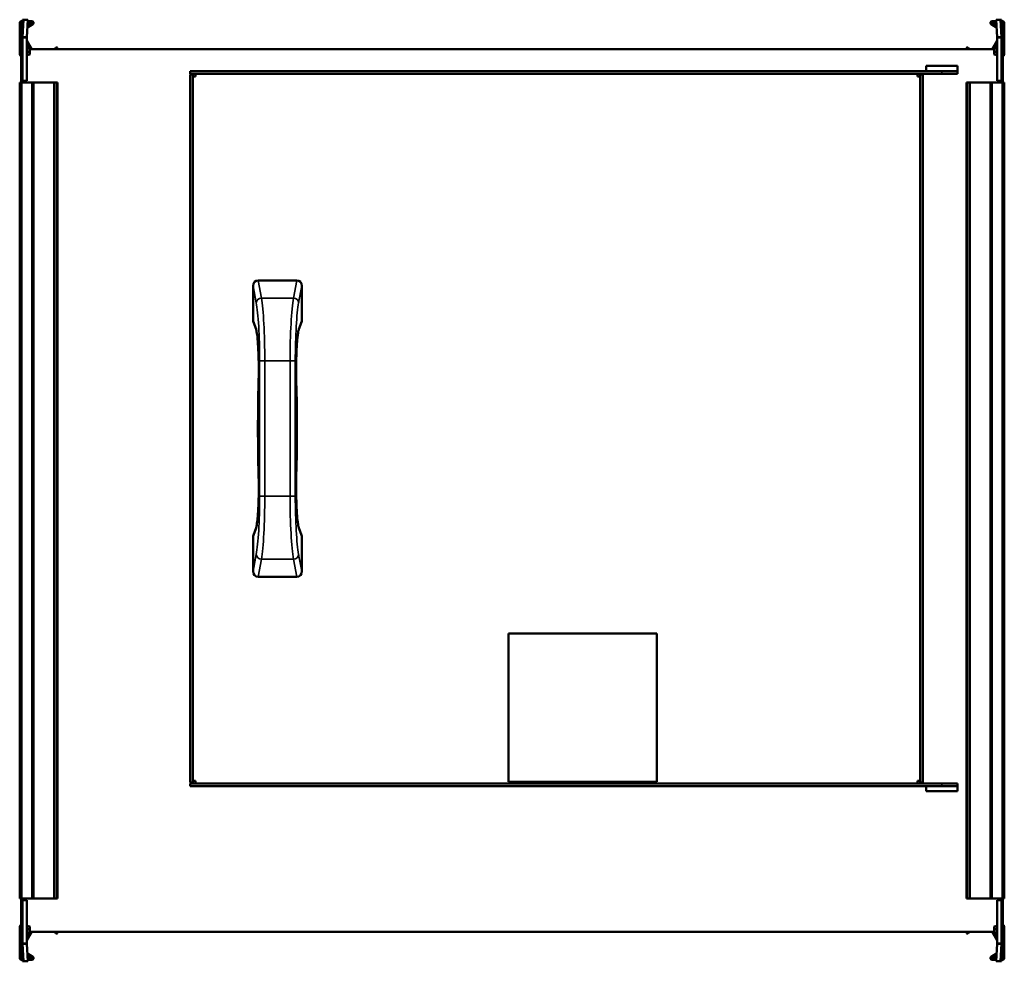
# Model space of a CAD drawing. Header units: millimetres. Extents: x 138 to 702, y 27 to 567.
import ezdxf

# ---------------------------------------------------------------- set-up
doc = ezdxf.new("R2010")
doc.units = ezdxf.units.MM
doc.header["$LTSCALE"] = 2
doc.layers.add('Widoczne (ISO)', color=7, linetype='Continuous', lineweight=50)
doc.layers.add('Widoczne wąskie (ISO)', color=7, linetype='Continuous', lineweight=35)

msp = doc.modelspace()

# ---------------------------------------------------------------- linework, layer by layer
at = {"layer": 'Widoczne (ISO)'}
for p, q in [((137.7, 547.2), (137.7, 565)), ((138.5, 565.4), (139.3, 565.4)), ((138.5, 553.4), (138.5, 565.4)), ((138.9, 566.2), (139.3, 566.2)), ((139.3, 566.94), (139.3, 556.94)), ((139.31, 566.99), (139.92, 566.97)), ((139.92, 566.97), (139.31, 557.06)), ((142.41, 566.81), (139.92, 566.97)), ((141.01, 566.9), (141.8, 566.9)), ((141.8, 566.9), (141.8, 566.87)), ((141.8, 556.91), (142.41, 566.81)), ((142.21, 563.53), (144.8, 565.03)), ((144.7, 565.4), (142.32, 565.4)), ((142.37, 566.2), (144.7, 566.2)), ((695.2, 565.03), (697.79, 563.53)), ((695.3, 566.2), (697.63, 566.2)), ((697.68, 565.4), (695.3, 565.4)), ((697.59, 566.81), (700.08, 566.97)), ((697.59, 566.81), (698.2, 556.91)), ((698.2, 566.9), (698.99, 566.9)), ((698.2, 566.9), (698.2, 566.87)), ((700.08, 566.97), (700.69, 566.99)), ((700.69, 557.06), (700.08, 566.97)), ((700.7, 556.94), (700.7, 566.94)), ((700.7, 566.2), (701.1, 566.2)), ((701.5, 565.4), (700.7, 565.4)), ((701.5, 565.4), (701.5, 553.4)), ((702.3, 565), (702.3, 547.2)), ((145.2, 564.33), (142.15, 562.57)), ((697.85, 562.57), (694.8, 564.33)), ((138.5, 552.9), (138.5, 553.4)), ((139.3, 556.94), (139.3, 556.83)), ((139.3, 556.83), (139.3, 531.9)), ((140.7, 556.83), (139.3, 556.83)), ((139.31, 557.06), (140.7, 556.97)), ((140.7, 556.97), (141.8, 556.91)), ((141.8, 556.83), (140.73, 556.83)), ((141.8, 556.83), (141.8, 556.87)), ((141.8, 531.91), (141.8, 556.83)), ((143.82, 550), (141.8, 553.51)), ((141.83, 555.06), (144.75, 550)), ((695.25, 550), (698.17, 555.06)), ((698.2, 553.51), (696.18, 550)), ((698.2, 556.91), (699.3, 556.97)), ((698.2, 556.83), (698.2, 556.87)), ((698.2, 556.83), (698.2, 531.91)), ((699.27, 556.83), (698.2, 556.83)), ((699.3, 556.97), (700.69, 557.06)), ((700.7, 556.83), (699.3, 556.83)), ((700.7, 556.83), (700.7, 556.94)), ((700.7, 531.9), (700.7, 556.83)), ((701.5, 553.4), (701.5, 552.9)), ((138.5, 552.9), (139.3, 552.9)), ((138.5, 550.69), (138.5, 552.9)), ((139.3, 552.89), (138.5, 550.69)), ((138.5, 549.81), (138.5, 550.69)), ((138.5, 549.81), (138.85, 549.68)), ((138.5, 548.6), (138.5, 548.5)), ((138.69, 548.5), (138.5, 548.5)), ((138.5, 547), (138.5, 548.5)), ((138.72, 548.8), (138.7, 548.8)), ((141.8, 550.4), (142.9, 550.4)), ((142.9, 548.8), (141.8, 548.8)), ((143.5, 548.5), (141.8, 548.5)), ((143.5, 550), (696.5, 550)), ((143.5, 547), (143.5, 550)), ((158.08, 550), (158.68, 551.03)), ((158.95, 551.1), (159.3, 550.9)), ((159.37, 550.63), (159.01, 550)), ((680.99, 550), (680.63, 550.63)), ((680.7, 550.9), (681.05, 551.1)), ((681.32, 551.03), (681.92, 550)), ((696.5, 547), (696.5, 550)), ((698.2, 548.5), (696.5, 548.5)), ((697.1, 550.4), (698.2, 550.4)), ((698.2, 548.8), (697.1, 548.8)), ((701.5, 552.9), (700.7, 552.9)), ((700.7, 552.89), (701.5, 550.69)), ((701.5, 549.81), (701.15, 549.68)), ((701.3, 548.8), (701.28, 548.8)), ((701.5, 548.5), (701.31, 548.5)), ((701.5, 552.9), (701.5, 550.69)), ((701.5, 550.69), (701.5, 549.81)), ((701.5, 548.5), (701.5, 548.6)), ((701.5, 547), (701.5, 548.5)), ((138.59, 547), (138.5, 547)), ((138.5, 545.5), (138.5, 546.22)), ((138.5, 541.99), (138.5, 545.5)), ((143.5, 547), (141.8, 547)), ((143.5, 547), (143.5, 546.99)), ((698.2, 547), (696.5, 547)), ((696.5, 546.99), (696.5, 547)), ((701.5, 547), (701.41, 547)), ((701.5, 545.5), (701.5, 546.22)), ((701.5, 545.5), (701.5, 541.99)), ((138.5, 541.99), (138.5, 539.84)), ((138.5, 534.72), (138.5, 539.84)), ((666.5, 537.5), (235.5, 537.5)), ((235.5, 537.5), (235.5, 536)), ((657.5, 540.5), (675.5, 540.5)), ((657.5, 540.5), (657.5, 537.5)), ((675.5, 537.5), (666.5, 537.5)), ((666.5, 537.5), (675.5, 537.5)), ((675.5, 537.5), (675.5, 540.5)), ((675.5, 537.5), (675.5, 536)), ((701.5, 539.84), (701.5, 541.99)), ((701.5, 539.84), (701.5, 534.72)), ((137.7, 531), (137.7, 63)), ((138.9, 531), (137.7, 531)), ((138.5, 532.4), (138.5, 534.72)), ((138.5, 532.4), (139.3, 532.4)), ((138.5, 531.9), (138.5, 532.4)), ((138.5, 531.9), (139.3, 531.9)), ((138.5, 531.9), (138.5, 531)), ((138.9, 531), (144.7, 531)), ((139.3, 531.9), (141, 531.9)), ((141.8, 531.91), (141, 531.91)), ((141, 531.91), (141, 531.9)), ((141, 531.9), (141, 531)), ((145.7, 531), (144.7, 531)), ((145.7, 531), (157.28, 531)), ((145.7, 531), (145.7, 63)), ((157.28, 531), (157.45, 531)), ((157.45, 531), (158.68, 531)), ((158.95, 531), (158.68, 531)), ((158.95, 531), (159.3, 531)), ((159.4, 531), (159.3, 531)), ((159.4, 531), (159.4, 63)), ((666.5, 536), (235.5, 536)), ((235.5, 535.5), (235.5, 129.5)), ((235.5, 535.5), (237, 535.5)), ((237, 535.5), (237, 129.5)), ((238.5, 534.5), (237, 534.5)), ((238.5, 534.5), (238.5, 536)), ((652.5, 534.5), (652.5, 536)), ((652.5, 534.5), (654, 534.5)), ((654, 129.5), (654, 535.5)), ((655.5, 535.5), (654, 535.5)), ((655.5, 129.5), (655.5, 535.5)), ((675.5, 536), (666.5, 536)), ((680.6, 531), (680.7, 531)), ((680.6, 63), (680.6, 531)), ((681.05, 531), (680.7, 531)), ((681.05, 531), (681.32, 531)), ((682.55, 531), (681.32, 531)), ((682.72, 531), (682.55, 531)), ((694.3, 531), (682.72, 531)), ((694.3, 531), (695.3, 531)), ((694.3, 63), (694.3, 531)), ((701.1, 531), (695.3, 531)), ((699, 531.91), (698.2, 531.91)), ((699, 531.9), (699, 531.91)), ((699, 531.9), (700.7, 531.9)), ((699, 531), (699, 531.9)), ((701.5, 532.4), (700.7, 532.4)), ((701.5, 531.9), (700.7, 531.9)), ((701.1, 531), (702.3, 531)), ((701.5, 534.72), (701.5, 532.4)), ((701.5, 532.4), (701.5, 531.9)), ((701.5, 531), (701.5, 531.9)), ((702.3, 63), (702.3, 531)), ((271.5, 394.65), (271.5, 414.31)), ((274.39, 417.5), (296.61, 417.5)), ((299.5, 414.31), (299.5, 394.65)), ((273.23, 389.45), (271.7, 393.53)), ((299.3, 393.53), (297.77, 389.45)), ((271.7, 271.47), (273.23, 275.55)), ((297.77, 275.55), (299.3, 271.47)), ((271.5, 250.69), (271.5, 270.35)), ((299.5, 270.35), (299.5, 250.69)), ((296.61, 247.5), (274.39, 247.5)), ((418, 215), (418, 130)), ((503, 215), (418, 215)), ((503, 130), (503, 215)), ((238.5, 130.5), (237, 130.5)), ((238.5, 130.5), (238.5, 129)), ((418, 130), (503, 130)), ((652.5, 130.5), (652.5, 129)), ((652.5, 130.5), (654, 130.5)), ((237, 129.5), (235.5, 129.5)), ((235.5, 129), (666.5, 129)), ((235.5, 129), (235.5, 127.5)), ((235.5, 127.5), (666.5, 127.5)), ((654, 129.5), (655.5, 129.5)), ((657.5, 127.5), (657.5, 124.5)), ((675.5, 124.5), (657.5, 124.5)), ((666.5, 129), (675.5, 129)), ((666.5, 127.5), (675.5, 127.5)), ((675.5, 127.5), (666.5, 127.5)), ((675.5, 129), (675.5, 127.5)), ((675.5, 124.5), (675.5, 127.5)), ((138.9, 63), (137.7, 63)), ((138.5, 63), (138.5, 62.1)), ((138.9, 63), (144.7, 63)), ((141, 63), (141, 62.1)), ((145.7, 63), (144.7, 63)), ((145.7, 63), (157.28, 63)), ((157.28, 63), (157.45, 63)), ((157.45, 63), (158.68, 63)), ((158.95, 63), (158.68, 63)), ((158.95, 63), (159.3, 63)), ((159.4, 63), (159.3, 63)), ((680.6, 63), (680.7, 63)), ((681.05, 63), (680.7, 63)), ((681.05, 63), (681.32, 63)), ((682.55, 63), (681.32, 63)), ((682.72, 63), (682.55, 63)), ((694.3, 63), (682.72, 63)), ((694.3, 63), (695.3, 63)), ((701.1, 63), (695.3, 63)), ((699, 62.1), (699, 63)), ((701.1, 63), (702.3, 63)), ((701.5, 62.1), (701.5, 63)), ((138.5, 61.6), (138.5, 62.1)), ((138.5, 62.1), (139.3, 62.1)), ((138.5, 61.6), (139.3, 61.6)), ((138.5, 59.28), (138.5, 61.6)), ((138.5, 54.16), (138.5, 59.28)), ((139.3, 62.1), (139.3, 37.17)), ((141, 62.1), (139.3, 62.1)), ((141, 62.1), (141, 62.09)), ((141, 62.09), (141.8, 62.09)), ((141.8, 37.17), (141.8, 62.09)), ((698.2, 62.09), (699, 62.09)), ((698.2, 62.09), (698.2, 37.17)), ((700.7, 62.1), (699, 62.1)), ((699, 62.09), (699, 62.1)), ((700.7, 37.17), (700.7, 62.1)), ((701.5, 62.1), (700.7, 62.1)), ((701.5, 61.6), (700.7, 61.6)), ((701.5, 62.1), (701.5, 61.6)), ((701.5, 61.6), (701.5, 59.28)), ((701.5, 59.28), (701.5, 54.16)), ((138.5, 54.16), (138.5, 52.01)), ((138.5, 48.5), (138.5, 52.01)), ((701.5, 52.01), (701.5, 54.16)), ((701.5, 52.01), (701.5, 48.5)), ((137.7, 29), (137.7, 46.8)), ((138.5, 48.5), (138.5, 47.78)), ((138.5, 47), (138.59, 47)), ((138.5, 47), (138.5, 45.5)), ((138.5, 45.5), (138.5, 45.4)), ((138.5, 45.5), (138.69, 45.5)), ((138.7, 45.2), (138.72, 45.2)), ((141.8, 47), (143.5, 47)), ((141.8, 45.5), (143.5, 45.5)), ((141.8, 45.2), (142.9, 45.2)), ((143.5, 47.01), (143.5, 47)), ((143.5, 47), (143.5, 44)), ((696.5, 47), (696.5, 47.01)), ((696.5, 47), (698.2, 47)), ((696.5, 47), (696.5, 44)), ((696.5, 45.5), (698.2, 45.5)), ((697.1, 45.2), (698.2, 45.2)), ((701.28, 45.2), (701.3, 45.2)), ((701.31, 45.5), (701.5, 45.5)), ((701.41, 47), (701.5, 47)), ((701.5, 48.5), (701.5, 47.78)), ((701.5, 47), (701.5, 45.5)), ((701.5, 45.4), (701.5, 45.5)), ((702.3, 46.8), (702.3, 29)), ((138.5, 44.19), (138.85, 44.32)), ((138.5, 43.31), (138.5, 44.19)), ((138.5, 41.1), (138.5, 43.31)), ((139.3, 41.11), (138.5, 43.31)), ((138.5, 41.1), (139.3, 41.1)), ((138.5, 40.6), (138.5, 41.1)), ((138.5, 28.6), (138.5, 40.6)), ((141.8, 40.49), (143.82, 44)), ((142.9, 43.6), (141.8, 43.6)), ((144.75, 44), (141.83, 38.94)), ((696.5, 44), (143.5, 44)), ((158.68, 42.97), (158.08, 44)), ((159.3, 43.1), (158.95, 42.9)), ((159.01, 44), (159.37, 43.37)), ((680.63, 43.37), (680.99, 44)), ((681.05, 42.9), (680.7, 43.1)), ((681.92, 44), (681.32, 42.97)), ((698.17, 38.94), (695.25, 44)), ((696.18, 44), (698.2, 40.49)), ((698.2, 43.6), (697.1, 43.6)), ((700.7, 41.11), (701.5, 43.31)), ((701.5, 41.1), (700.7, 41.1)), ((701.5, 44.19), (701.15, 44.32)), ((701.5, 44.19), (701.5, 43.31)), ((701.5, 43.31), (701.5, 41.1)), ((701.5, 41.1), (701.5, 40.6)), ((701.5, 40.6), (701.5, 28.6)), ((139.3, 37.17), (139.3, 37.06)), ((139.3, 37.17), (140.7, 37.17)), ((139.3, 37.06), (139.3, 27.06)), ((140.7, 37.03), (139.31, 36.94)), ((139.31, 36.94), (139.92, 27.03)), ((141.8, 37.09), (140.7, 37.03)), ((140.73, 37.17), (141.8, 37.17)), ((141.8, 37.17), (141.8, 37.13)), ((142.41, 27.19), (141.8, 37.09)), ((698.2, 37.09), (697.59, 27.19)), ((698.2, 37.17), (699.27, 37.17)), ((698.2, 37.17), (698.2, 37.13)), ((699.3, 37.03), (698.2, 37.09)), ((699.3, 37.17), (700.7, 37.17)), ((700.69, 36.94), (699.3, 37.03)), ((700.08, 27.03), (700.69, 36.94)), ((700.7, 37.06), (700.7, 37.17)), ((700.7, 27.06), (700.7, 37.06)), ((138.5, 28.6), (139.3, 28.6)), ((142.15, 31.43), (145.2, 29.67)), ((144.8, 28.97), (142.21, 30.47)), ((142.32, 28.6), (144.7, 28.6)), ((694.8, 29.67), (697.85, 31.43)), ((697.79, 30.47), (695.2, 28.97)), ((695.3, 28.6), (697.68, 28.6)), ((701.5, 28.6), (700.7, 28.6)), ((139.3, 27.8), (138.9, 27.8)), ((139.92, 27.03), (139.31, 27.01)), ((142.41, 27.19), (139.92, 27.03)), ((141.8, 27.1), (141.01, 27.1)), ((141.8, 27.1), (141.8, 27.13)), ((144.7, 27.8), (142.37, 27.8)), ((697.63, 27.8), (695.3, 27.8)), ((697.59, 27.19), (700.08, 27.03)), ((698.2, 27.1), (698.2, 27.13)), ((698.99, 27.1), (698.2, 27.1)), ((700.69, 27.01), (700.08, 27.03)), ((701.1, 27.8), (700.7, 27.8))]:
    msp.add_line(p, q, dxfattribs=at)
for centre, radius, start, end in [((138.9, 565), 1.2, 90, 180), ((144.7, 565.2), 1, 300, 90), ((144.7, 565.2), 0.2, 300, 90), ((695.3, 565.2), 1, 90, 240), ((695.3, 565.2), 0.2, 90, 240), ((701.1, 565), 1.2, 0, 90), ((142, 555.16), 0.2, 180, 210), ((698, 555.16), 0.2, 330, 0), ((138.7, 548.6), 0.2, 90, 180), ((142.9, 549.6), 0.8, 30, 90), ((142.9, 549.6), 0.8, 270, 318.5904), ((158.85, 550.93), 0.2, 60, 150), ((159.2, 550.73), 0.2, 330, 60), ((680.8, 550.73), 0.2, 120, 210), ((681.15, 550.93), 0.2, 30, 120), ((697.1, 549.6), 0.8, 90, 150), ((697.1, 549.6), 0.8, 221.4096, 270), ((701.3, 548.6), 0.2, 0, 90), ((138.7, 547.2), 1, 180, 262.2048), ((143.5, 541.99), 5, 174.5148, 180), ((143.5, 541.99), 5, 90, 109.8769), ((696.5, 541.99), 5, 70.1231, 90), ((701.3, 547.2), 1, 277.7959, 0), ((696.5, 541.99), 5, 0, 5.4852), ((143.5, 52.01), 5, 180, 185.4852), ((696.5, 52.01), 5, 354.5148, 0), ((138.7, 46.8), 1, 97.7959, 180), ((138.7, 45.4), 0.2, 180, 270), ((143.5, 52.01), 5, 250.1231, 270), ((142.9, 44.4), 0.8, 41.4096, 90), ((696.5, 52.01), 5, 270, 289.8769), ((697.1, 44.4), 0.8, 90, 138.5904), ((701.3, 45.4), 0.2, 270, 0), ((701.3, 46.8), 1, 0, 82.2048), ((142.9, 44.4), 0.8, 270, 330), ((158.85, 43.07), 0.2, 210, 300), ((159.2, 43.27), 0.2, 300, 30), ((680.8, 43.27), 0.2, 150, 240), ((681.15, 43.07), 0.2, 240, 330), ((697.1, 44.4), 0.8, 210, 270), ((142, 38.84), 0.2, 150, 180), ((698, 38.84), 0.2, 0, 30), ((138.9, 29), 1.2, 180, 270), ((144.7, 28.8), 1, 270, 60), ((144.7, 28.8), 0.2, 270, 60), ((695.3, 28.8), 1, 120, 270), ((695.3, 28.8), 0.2, 120, 270), ((701.1, 29), 1.2, 270, 0)]:
    msp.add_arc(centre, radius, start, end, dxfattribs=at)
for centre, major_axis, ratio, start_param, end_param in [((274.51, 414.18), (-0.62, 3.28), 0.899459, 6.113507, 7.645297), ((296.49, 414.18), (0.62, 3.28), 0.899459, 4.921073, 6.452863), ((274.51, 394.59), (1.09, -2.9), 0.968079, 4.342822, 4.712389), ((296.49, 394.59), (-1.09, -2.9), 0.968079, 1.570796, 1.940363), ((276.04, 390.51), (-2.81, -1.05), 0.968079, 0, 0.00043), ((294.96, 390.51), (2.81, -1.05), 0.968079, 6.282755, 6.283185), ((277.68, 358.71), (-3, 0.08), 0.296252, 0.001016, 0.005219), ((293.32, 358.71), (3, 0.08), 0.296252, 6.277966, 6.28217), ((277.68, 306.29), (-3, -0.08), 0.296252, 6.277966, 6.28217), ((293.32, 306.29), (3, -0.08), 0.296252, 0.001016, 0.005219), ((274.51, 270.41), (1.09, 2.9), 0.968079, 1.570796, 1.940363), ((276.04, 274.49), (-2.81, 1.05), 0.968079, 6.282755, 6.283186), ((294.96, 274.49), (2.81, 1.05), 0.968079, 6.283185, 6.283615), ((296.49, 270.41), (-1.09, 2.9), 0.968079, 4.342822, 4.712389), ((274.51, 250.82), (-0.62, -3.28), 0.899459, 4.921073, 6.452863), ((296.49, 250.82), (0.62, -3.28), 0.899459, 6.113507, 7.645297)]:
    msp.add_ellipse(centre, major_axis=major_axis, ratio=ratio, start_param=start_param, end_param=end_param, dxfattribs=at)
for points in [[(139.31, 566.99), (139.31, 566.97), (139.3, 566.96), (139.3, 566.94)], [(141.8, 566.85), (141.8, 566.86), (141.8, 566.86), (141.8, 566.87)], [(698.2, 566.87), (698.2, 566.86), (698.2, 566.86), (698.2, 566.85)], [(700.69, 566.99), (700.69, 566.97), (700.7, 566.96), (700.7, 566.94)], [(139.31, 557.06), (139.31, 557.02), (139.3, 556.98), (139.3, 556.94)], [(141.8, 556.87), (141.8, 556.88), (141.8, 556.89), (141.8, 556.91)], [(698.2, 556.91), (698.2, 556.89), (698.2, 556.88), (698.2, 556.87)], [(700.69, 557.06), (700.69, 557.02), (700.7, 556.98), (700.7, 556.94)], [(274.33, 332.5), (274.33, 341.36), (274.45, 350.33), (274.68, 358.79)], [(296.32, 358.79), (296.55, 350.33), (296.67, 341.36), (296.67, 332.5)], [(274.68, 306.21), (274.45, 314.67), (274.33, 323.64), (274.33, 332.5)], [(296.67, 332.5), (296.67, 323.64), (296.55, 314.67), (296.32, 306.21)], [(139.31, 36.94), (139.31, 36.98), (139.3, 37.02), (139.3, 37.06)], [(141.8, 37.09), (141.8, 37.11), (141.8, 37.12), (141.8, 37.13)], [(698.2, 37.13), (698.2, 37.12), (698.2, 37.11), (698.2, 37.09)], [(700.69, 36.94), (700.69, 36.98), (700.7, 37.02), (700.7, 37.06)], [(139.31, 27.01), (139.31, 27.03), (139.3, 27.04), (139.3, 27.06)], [(141.8, 27.13), (141.8, 27.14), (141.8, 27.14), (141.8, 27.15)], [(698.2, 27.15), (698.2, 27.14), (698.2, 27.14), (698.2, 27.13)], [(700.69, 27.01), (700.69, 27.03), (700.7, 27.04), (700.7, 27.06)]]:
    msp.add_open_spline(points, degree=3, dxfattribs=at)
for points, knots in [([(138.5, 539.84), (138.52, 541.75), (138.53, 543.67), (138.55, 545.47), (138.56, 545.99), (138.57, 546.38), (138.57, 546.53), (138.61, 547.94), (138.72, 548.89), (138.85, 549.68)], [-1.95287, -1.95287, -1.95287, -1.95287, -0.854643, -0.854643, -0.82091, -0.82091, -0.798868, -0.798868, -0.619017, -0.619017, -0.619017, -0.619017]), ([(701.5, 539.84), (701.49, 541.2), (701.48, 542.45), (701.46, 544.25), (701.45, 544.99), (701.44, 545.76), (701.44, 546.08), (701.43, 546.44), (701.43, 546.62), (701.41, 547.05), (701.4, 547.3), (701.34, 548.25), (701.28, 548.93), (701.16, 549.63), (701.16, 549.66), (701.15, 549.68)], [0.4926398, 0.4926398, 0.4926398, 0.4926398, 0.5669172, 0.5669172, 0.6175904, 0.6175904, 0.6200707, 0.6200707, 0.6224298, 0.6224298, 0.6258618, 0.6258618, 0.63518, 0.63518, 0.6355201, 0.6355201, 0.6355201, 0.6355201]), ([(139.3, 546), (139.29, 545.99), (139.27, 545.99), (139.24, 545.98), (139.23, 545.98), (139.2, 545.97), (139.19, 545.97), (139.14, 545.92), (139.11, 545.87), (139.04, 545.7), (139, 545.56), (138.86, 544.9), (138.79, 544.07), (138.66, 541.98), (138.61, 540.62), (138.54, 537.77), (138.52, 536.19), (138.5, 534.72)], [-4.294451, -4.294451, -4.294451, -4.294451, -4.260976, -4.260976, -4.225754, -4.225754, -4.190018, -4.190018, -4.104754, -4.104754, -3.964207, -3.964207, -3.45937, -3.45937, -2.870368, -2.870368, -2.287369, -2.287369, -2.287369, -2.287369]), ([(700.7, 546), (700.71, 545.99), (700.73, 545.99), (700.75, 545.99), (700.76, 545.98), (700.78, 545.98), (700.78, 545.98), (700.82, 545.97), (700.84, 545.94), (700.9, 545.85), (700.93, 545.78), (701, 545.56), (701.04, 545.38), (701.15, 544.74), (701.2, 544.14), (701.32, 542.44), (701.37, 541.07), (701.45, 538.08), (701.48, 536.3), (701.5, 534.72)], [0.395755, 0.395755, 0.395755, 0.395755, 0.408065, 0.408065, 0.41657, 0.41657, 0.424022, 0.424022, 0.506629, 0.506629, 0.609066, 0.609066, 0.795832, 0.795832, 1.287097, 1.287097, 2.195023, 2.195023, 3.203538, 3.203538, 3.203538, 3.203538]), ([(274.68, 358.79), (274.75, 361.26), (274.79, 363.89), (274.78, 369.07), (274.74, 371.7), (274.59, 376.59), (274.48, 378.92), (274.2, 383.02), (274.03, 384.84), (273.66, 387.64), (273.45, 388.71), (273.28, 389.33), (273.25, 389.41), (273.23, 389.45)], [0, 0, 0, 0, 0.775988, 0.775988, 1.555919, 1.555919, 2.329468, 2.329468, 3.105971, 3.105971, 3.853527, 3.853527, 4.021741, 4.021741, 4.021741, 4.021741]), ([(297.77, 389.45), (297.73, 389.36), (297.65, 389.08), (297.45, 388.21), (297.33, 387.52), (297.06, 385.56), (296.91, 384.13), (296.63, 380.68), (296.5, 378.54), (296.32, 373.95), (296.25, 371.43), (296.2, 366.32), (296.21, 363.67), (296.28, 360.34), (296.29, 359.56), (296.32, 358.79)], [0, 0, 0, 0, 0.36466, 0.36466, 0.838696, 0.838696, 1.493614, 1.493614, 2.241887, 2.241887, 3.007999, 3.007999, 3.784601, 3.784601, 4.026286, 4.026286, 4.026286, 4.026286]), ([(273.23, 275.55), (273.27, 275.63), (273.35, 275.89), (273.53, 276.71), (273.65, 277.36), (273.92, 279.26), (274.07, 280.67), (274.35, 284.07), (274.48, 286.15), (274.67, 290.69), (274.74, 293.23), (274.8, 298.35), (274.79, 301), (274.73, 304.44), (274.71, 305.33), (274.68, 306.21)], [0, 0, 0, 0, 0.347779, 0.347779, 0.805973, 0.805973, 1.466165, 1.466165, 2.202016, 2.202016, 2.975555, 2.975555, 3.751447, 3.751447, 4.026374, 4.026374, 4.026374, 4.026374]), ([(296.32, 306.21), (296.25, 303.74), (296.21, 301.12), (296.22, 295.93), (296.26, 293.31), (296.41, 288.41), (296.52, 286.08), (296.8, 281.98), (296.97, 280.17), (297.34, 277.36), (297.55, 276.27), (297.72, 275.67), (297.75, 275.59), (297.77, 275.55)], [0, 0, 0, 0, 0.77569, 0.77569, 1.555437, 1.555437, 2.330247, 2.330247, 3.103719, 3.103719, 3.858164, 3.858164, 4.021776, 4.021776, 4.021776, 4.021776]), ([(139.3, 48), (139.29, 48.01), (139.27, 48.01), (139.25, 48.01), (139.24, 48.02), (139.22, 48.02), (139.22, 48.02), (139.18, 48.03), (139.16, 48.06), (139.1, 48.15), (139.07, 48.22), (139, 48.44), (138.96, 48.62), (138.85, 49.26), (138.8, 49.86), (138.68, 51.56), (138.63, 52.93), (138.55, 55.92), (138.52, 57.7), (138.5, 59.28)], [0.395755, 0.395755, 0.395755, 0.395755, 0.408065, 0.408065, 0.41657, 0.41657, 0.424022, 0.424022, 0.506629, 0.506629, 0.609066, 0.609066, 0.795832, 0.795832, 1.287097, 1.287097, 2.195023, 2.195023, 3.203538, 3.203538, 3.203538, 3.203538]), ([(700.7, 48), (700.71, 48.01), (700.73, 48.01), (700.76, 48.02), (700.77, 48.02), (700.8, 48.03), (700.81, 48.03), (700.86, 48.08), (700.89, 48.13), (700.96, 48.3), (701, 48.44), (701.14, 49.1), (701.21, 49.93), (701.34, 52.02), (701.39, 53.38), (701.46, 56.23), (701.48, 57.81), (701.5, 59.28)], [-4.294451, -4.294451, -4.294451, -4.294451, -4.260976, -4.260976, -4.225754, -4.225754, -4.190018, -4.190018, -4.104754, -4.104754, -3.964207, -3.964207, -3.45937, -3.45937, -2.870368, -2.870368, -2.287369, -2.287369, -2.287369, -2.287369]), ([(138.5, 54.16), (138.51, 52.8), (138.52, 51.55), (138.54, 49.75), (138.55, 49.01), (138.56, 48.24), (138.56, 47.92), (138.57, 47.56), (138.57, 47.38), (138.59, 46.95), (138.6, 46.7), (138.66, 45.75), (138.72, 45.07), (138.84, 44.37), (138.84, 44.34), (138.85, 44.32)], [0.4926398, 0.4926398, 0.4926398, 0.4926398, 0.5669172, 0.5669172, 0.6175904, 0.6175904, 0.6200707, 0.6200707, 0.6224298, 0.6224298, 0.6258618, 0.6258618, 0.63518, 0.63518, 0.6355201, 0.6355201, 0.6355201, 0.6355201]), ([(701.5, 54.16), (701.48, 52.25), (701.47, 50.33), (701.45, 48.53), (701.44, 48.01), (701.43, 47.62), (701.43, 47.47), (701.39, 46.06), (701.28, 45.11), (701.15, 44.32)], [-1.95287, -1.95287, -1.95287, -1.95287, -0.854643, -0.854643, -0.82091, -0.82091, -0.798868, -0.798868, -0.619017, -0.619017, -0.619017, -0.619017])]:
    msp.add_open_spline(points, degree=3, knots=knots, dxfattribs=at)
at = {"layer": 'Widoczne wąskie (ISO)'}
for p, q in [((138.5, 553.4), (139.3, 553.4)), ((140.7, 556.97), (140.7, 556.97)), ((140.73, 556.83), (140.7, 556.83)), ((699.3, 556.83), (699.27, 556.83)), ((699.3, 556.97), (699.3, 556.97)), ((701.5, 553.4), (700.7, 553.4)), ((666.5, 537.5), (666.5, 536)), ((138.9, 531), (138.9, 63)), ((144.7, 531), (144.7, 63)), ((157.28, 531), (157.28, 63)), ((157.45, 531), (157.45, 63)), ((158.68, 531), (158.68, 63)), ((158.95, 531), (158.95, 63)), ((159.3, 531), (159.3, 63)), ((680.7, 63), (680.7, 531)), ((681.05, 63), (681.05, 531)), ((681.32, 63), (681.32, 531)), ((682.55, 63), (682.55, 531)), ((682.72, 63), (682.72, 531)), ((695.3, 63), (695.3, 531)), ((701.1, 63), (701.1, 531)), ((271.5, 414.31), (273.34, 404.66)), ((276.32, 407.37), (274.39, 417.5)), ((296.61, 417.5), (294.68, 407.37)), ((297.66, 404.66), (299.5, 414.31)), ((276.32, 407.37), (294.68, 407.37)), ((273.06, 390.51), (271.5, 394.65)), ((299.5, 394.65), (297.94, 390.51)), ((275.25, 371.27), (275.25, 293.73)), ((275.25, 371.27), (275.41, 371.27)), ((275.41, 371.27), (278.24, 371.27)), ((278.24, 371.27), (292.76, 371.27)), ((278.24, 293.73), (278.24, 371.27)), ((292.76, 371.27), (292.76, 293.73)), ((292.76, 371.27), (295.59, 371.27)), ((295.59, 371.27), (295.75, 371.27)), ((295.75, 293.73), (295.75, 371.27)), ((274.33, 332.5), (274.34, 332.5)), ((296.66, 332.5), (296.67, 332.5)), ((275.25, 293.73), (275.41, 293.73)), ((275.41, 293.73), (278.24, 293.73)), ((278.24, 293.73), (292.76, 293.73)), ((292.76, 293.73), (295.59, 293.73)), ((295.59, 293.73), (295.75, 293.73)), ((271.5, 270.35), (273.06, 274.49)), ((297.94, 274.49), (299.5, 270.35)), ((273.34, 260.34), (271.5, 250.69)), ((299.5, 250.69), (297.66, 260.34)), ((274.39, 247.5), (276.32, 257.63)), ((276.32, 257.63), (294.68, 257.63)), ((294.68, 257.63), (296.61, 247.5)), ((666.5, 129), (666.5, 127.5)), ((138.5, 40.6), (139.3, 40.6)), ((701.5, 40.6), (700.7, 40.6)), ((140.7, 37.17), (140.73, 37.17)), ((140.7, 37.03), (140.7, 37.03)), ((699.27, 37.17), (699.3, 37.17)), ((699.3, 37.03), (699.3, 37.03))]:
    msp.add_line(p, q, dxfattribs=at)
for centre, major_axis, ratio, start_param, end_param in [((276.32, 404.66), (-2.95, -0.56), 0.899459, 4.542711, 6.074501), ((274.88, 371.27), (0, 40), 0.084091, 4.712389, 5.837884), ((296.12, 371.27), (0, -40), 0.084091, 3.586894, 4.712389), ((294.68, 404.66), (2.95, -0.56), 0.899459, 0.208684, 1.740474), ((271.89, 371.27), (0, -37), 0.090909, 1.570796, 2.696292), ((299.11, 371.27), (0, 37), 0.090909, 0.445301, 1.570796), ((276.04, 390.51), (-2.81, -1.05), 0.968079, 5.913618, 6.283185), ((272.52, 366.14), (0, 25.07), 0.090909, 4.41151, 6.045349), ((298.48, 366.14), (0, -25.07), 0.090909, 3.379429, 5.013268), ((294.96, 390.51), (2.81, -1.05), 0.968079, 0, 0.369567), ((282.19, 333.14), (0, 86.28), 0.090909, 1.269917, 1.57822), ((277.68, 358.71), (-3, 0.08), 0.296252, 0.005219, 0.094933), ((293.32, 358.71), (3, 0.08), 0.296252, 6.188252, 6.277966), ((288.81, 333.14), (0, -86.28), 0.090909, 1.563373, 1.871675), ((282.19, 331.86), (0, 86.28), 0.090909, 1.563373, 1.871675), ((288.81, 331.86), (0, -86.28), 0.090909, 1.269917, 1.57822), ((272.52, 298.86), (0, 25.07), 0.090909, 3.379429, 5.013268), ((277.68, 306.29), (-3, -0.08), 0.296252, 6.188252, 6.277966), ((298.48, 298.86), (0, -25.07), 0.090909, 4.41151, 6.045349), ((293.32, 306.29), (3, -0.08), 0.296252, 0.005219, 0.094933), ((271.89, 293.73), (0, -37), 0.090909, 0.445301, 1.570796), ((274.88, 293.73), (0, 40), 0.084091, 3.586894, 4.712389), ((296.12, 293.73), (0, -40), 0.084091, 4.712389, 5.837884), ((299.11, 293.73), (0, 37), 0.090909, 1.570796, 2.696292), ((276.04, 274.49), (-2.81, 1.05), 0.968079, 0, 0.369567), ((294.96, 274.49), (2.81, 1.05), 0.968079, 5.913618, 6.283185), ((276.32, 260.34), (-2.95, 0.56), 0.899459, 0.208684, 1.740474), ((294.68, 260.34), (2.95, 0.56), 0.899459, 4.542711, 6.074501)]:
    msp.add_ellipse(centre, major_axis=major_axis, ratio=ratio, start_param=start_param, end_param=end_param, dxfattribs=at)

doc.saveas('drawing.dxf')
